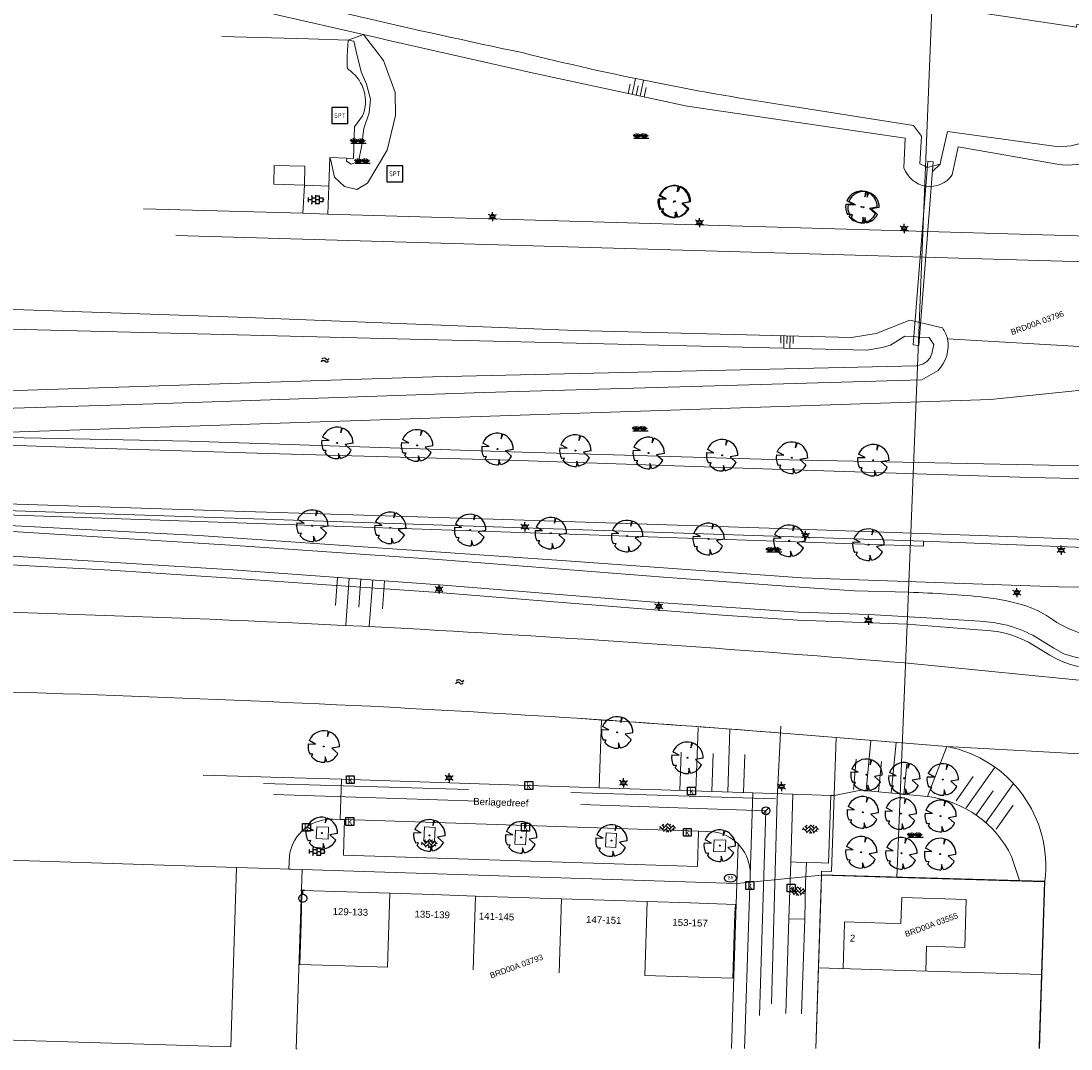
# Model space of a CAD drawing. Header units: metres. Extents: x 95652 to 96661, y 430734 to 431486.
# Tile 2 of 62: x 95736 to 95868, y 430734 to 430864. Entities that reach past the tile are written whole.
import ezdxf

# ---------------------------------------------------------------- set-up
doc = ezdxf.new("R2010")
doc.units = ezdxf.units.M
doc.linetypes.add('HIDDEN', pattern=[9.525, 6.35, -3.175])
doc.layers.get('0').update_dxf_attribs({"linetype": 'CONTINUOUS'})
for name, color, linetype in [('BAR_BEBOUWING', 7, 'CONTINUOUS'), ('BAR_HUISNUMMERS EN STRAATNAMEN', 7, 'CONTINUOUS'), ('BAR_TALUDLIJNEN', 7, 'CONTINUOUS'), ('BAR_TOPO', 7, 'CONTINUOUS'), ('BAR_WATER', 7, 'CONTINUOUS'), ('BAR_WEGEN', 7, 'CONTINUOUS'), ('BOR_LICHTMASTEN', 7, 'CONTINUOUS'), ('BRK_Kadastrale percelen en nummers', 7, 'CONTINUOUS'), ('BRK_Kadatrale percelen', 7, 'CONTINUOUS')]:
    doc.layers.add(name, color=color, linetype=linetype)
for name, color, linetype, true_color in [('BAR_PUNTSYMBOLEN', 7, 'CONTINUOUS', 0x707070), ('BAR_SYMBOLEN', 7, 'CONTINUOUS', 0x707070), ('BOR_BOMEN', 7, 'CONTINUOUS', 0x707070), ('BOR_RIOOLLEIDINGEN', 7, 'CONTINUOUS', 0x707070), ('BOR_RIOOLPUTTEN', 7, 'CONTINUOUS', 0x707070), ('BOR_SPEELTOESTEL', 7, 'CONTINUOUS', 0x707070)]:
    doc.layers.add(name, color=color, linetype=linetype, true_color=true_color)
doc.styles.add('NLCS-ISO', font='NLCS-ISO.ttf')

# ---------------------------------------------------------------- blocks, each defined once
blk = doc.blocks.new('boom_templ_1')
at = {"color": 8, "ltscale": 20, "true_color": 0x707070, "flags": 128}
for points in [[(0.63, 2.39), (0.56, 1.58), (0.85, 2.33)], [(-2.44, 0.44), (-1.29, 0.39), (-2.3, 0.92)], [(-1.92, -1.57), (-1.72, -1.19), (-2.16, -1.22)], [(0.49, -2.43), (0.21, -1.64), (0.18, -2.47)], [(2.48, -0.06), (1.26, -0.27), (2.21, -1.12)]]:
    blk.add_lwpolyline(points, dxfattribs=at)
blk.add_lwpolyline([(2.48, -0.06, 0.321944), (0.85, 2.33, 0.321944)], format="xyb", dxfattribs=at)
at = {"color": 8, "true_color": 0x707070}
blk.add_circle((0, 0), 0.0738, dxfattribs=at)
at = {"color": 8, "ltscale": 20, "true_color": 0x707070}
for start, end in [(75.1844, 158.299), (169.749, 209.4302), (219.2667, 274.1068), (281.3601, 333.2046)]:
    blk.add_arc((0, 0), 2.48, start, end, dxfattribs=at)
blk = doc.blocks.new('inspectieput_templ_1')
at = {"color": 8, "true_color": 0x707070}
blk.add_line((-1.06, -1.06), (1.06, 1.06), dxfattribs=at)
at = {"color": 8, "lineweight": -3, "true_color": 0x707070}
blk.add_circle((0, 0), 1.5, dxfattribs=at)
blk = doc.blocks.new('speeltoestel_templ_1')
at = {"true_color": 0x707070}
h = blk.add_hatch(color=8, dxfattribs=at)
h.dxf.hatch_style = 1
h.paths.add_polyline_path([(-0.062, 0.081), (-0.017, 0.081), (0.031, 0.084), (0.027, 0.087), (0.019, 0.093), (0.011, 0.098), (0.002, 0.101), (-0.007, 0.103), (-0.017, 0.103), (-0.073, 0.103), (-0.074, 0.103), (-0.082, 0.1), (-0.084, 0.092), (-0.084, -0.11), (-0.084, -0.111), (-0.081, -0.119), (-0.073, -0.122), (-0.072, -0.122), (-0.064, -0.119), (-0.062, -0.11), (-0.062, -0.032), (-0.017, -0.032), (-0.01, -0.032), (0, -0.03), (0.009, -0.028), (0.017, -0.024), (0.025, -0.019), (0.032, -0.013), (-0.062, -0.009)])
h.paths.add_polyline_path([(0.049, 0.051), (0.047, 0.06), (0.043, 0.068), (0.038, 0.076), (0.031, 0.084), (-0.017, 0.081), (-0.01, 0.08), (0, 0.078), (0.008, 0.074), (0.015, 0.068), (0.02, 0.062), (0.025, 0.054), (0.027, 0.045), (0.028, 0.036), (0.028, 0.029), (0.026, 0.02), (0.021, 0.011), (0.015, 0.004), (0.01, -0.001), (0.002, -0.005), (-0.007, -0.008), (-0.017, -0.009), (-0.062, -0.009), (0.032, -0.013), (0.036, -0.009), (0.041, -0.001), (0.045, 0.007), (0.048, 0.016), (0.05, 0.025), (0.051, 0.036), (0.051, 0.041)])
h.paths.add_polyline_path([(0.174, 0.081), (0.219, 0.081), (0.22, 0.081), (0.228, 0.084), (0.231, 0.092), (0.231, 0.093), (0.228, 0.101), (0.219, 0.103), (0.106, 0.103), (0.098, 0.1), (0.096, 0.092), (0.096, 0.091), (0.099, 0.083), (0.107, 0.081), (0.152, 0.081), (0.152, -0.11), (0.152, -0.111), (0.155, -0.119), (0.163, -0.122), (0.164, -0.122), (0.172, -0.119), (0.174, -0.11)])
h.paths.add_polyline_path([(-0.134, -0.041), (-0.138, -0.033), (-0.144, -0.027), (-0.151, -0.021), (-0.16, -0.015), (-0.223, 0.017), (-0.223, 0.017), (-0.231, 0.022), (-0.237, 0.029), (-0.24, 0.037), (-0.242, 0.047), (-0.241, 0.054), (-0.238, 0.063), (-0.232, 0.071), (-0.226, 0.076), (-0.217, 0.079), (-0.208, 0.081), (-0.14, 0.081), (-0.141, 0.084), (-0.147, 0.091), (-0.15, 0.093), (-0.158, 0.096), (-0.166, 0.098), (-0.175, 0.101), (-0.185, 0.102), (-0.196, 0.103), (-0.208, 0.103), (-0.214, 0.103), (-0.223, 0.101), (-0.232, 0.098), (-0.24, 0.093), (-0.247, 0.087), (-0.252, 0.082), (-0.257, 0.074), (-0.261, 0.066), (-0.263, 0.057), (-0.264, 0.047), (-0.264, 0.04), (-0.262, 0.031), (-0.259, 0.023), (-0.255, 0.015), (-0.249, 0.008), (-0.242, 0.002), (-0.234, -0.003), (-0.17, -0.035), (-0.17, -0.036), (-0.162, -0.041), (-0.156, -0.048), (-0.153, -0.056), (-0.152, -0.066), (-0.152, -0.073), (-0.156, -0.082), (-0.161, -0.089), (-0.167, -0.094), (-0.176, -0.098), (-0.185, -0.099), (-0.141, -0.101), (-0.136, -0.093), (-0.132, -0.084), (-0.13, -0.075), (-0.129, -0.066), (-0.129, -0.059), (-0.131, -0.049)])
h.paths.add_polyline_path([(-0.146, -0.105), (-0.141, -0.101), (-0.185, -0.099), (-0.187, -0.099), (-0.197, -0.099), (-0.206, -0.097), (-0.215, -0.095), (-0.222, -0.092), (-0.232, -0.087), (-0.24, -0.083), (-0.246, -0.079), (-0.253, -0.077), (-0.261, -0.08), (-0.264, -0.088), (-0.264, -0.089), (-0.259, -0.097), (-0.257, -0.099), (-0.249, -0.104), (-0.241, -0.109), (-0.232, -0.113), (-0.224, -0.116), (-0.214, -0.118), (-0.205, -0.12), (-0.195, -0.121), (-0.185, -0.122), (-0.179, -0.122), (-0.17, -0.12), (-0.161, -0.116), (-0.153, -0.112)])
h.paths.add_polyline_path([(-0.14, 0.081), (-0.208, 0.081), (-0.204, 0.081), (-0.194, 0.08), (-0.185, 0.079), (-0.175, 0.077), (-0.166, 0.074), (-0.156, 0.071), (-0.152, 0.069), (-0.144, 0.073)], flags=17)
at = {"color": 8, "true_color": 0x707070}
for p, q in [((0.359, 0.366), (-0.391, 0.366)), ((-0.391, 0.366), (-0.391, -0.384)), ((0.359, -0.384), (0.359, 0.366)), ((-0.391, -0.384), (0.359, -0.384))]:
    blk.add_line(p, q, dxfattribs=at)
blk = doc.blocks.new('lichtmast_templ_1')
at = {"color": 8, "ltscale": 0.1, "true_color": 0x707070}
for p, q in [((-1.1, 0.63), (-2.19, 1.27)), ((0, 1.27), (0, 2.53)), ((1.1, 0.63), (2.19, 1.27)), ((-1.1, -0.63), (-2.19, -1.27)), ((0, -1.27), (0, -2.53)), ((1.1, -0.63), (2.19, -1.27))]:
    blk.add_line(p, q, dxfattribs=at)
at = {"color": 8, "true_color": 0x707070, "flags": 128}
for points in [[(-1.16, 0.5), (1.16, 0.5)], [(-1.16, -0.5), (1.16, -0.5)]]:
    blk.add_lwpolyline(points, dxfattribs=at)
at = {"color": 8, "ltscale": 0.1, "true_color": 0x707070}
blk.add_circle((0, 0), 1.27, dxfattribs=at)
blk = doc.blocks.new('lichtmast_templ_2')
at = {"color": 8, "ltscale": 0.1, "true_color": 0x707070}
for p, q in [((-1.1, 0.63), (-2.19, 1.27)), ((0, 1.27), (0, 2.53)), ((1.1, 0.63), (2.19, 1.27)), ((-1.1, -0.63), (-2.19, -1.27)), ((0, -1.27), (0, -2.53)), ((1.1, -0.63), (2.19, -1.27))]:
    blk.add_line(p, q, dxfattribs=at)
at = {"color": 8, "true_color": 0x707070, "flags": 128}
for points in [[(-1.16, 0.5), (1.16, 0.5)], [(-1.16, -0.5), (1.16, -0.5)]]:
    blk.add_lwpolyline(points, dxfattribs=at)
at = {"color": 8, "ltscale": 0.1, "true_color": 0x707070}
blk.add_circle((0, 0), 1.27, dxfattribs=at)
blk = doc.blocks.new('betonstraatstenen_templ_1')
at = {"color": 8, "true_color": 0x707070}
for p, q in [((-3.44, -0.47), (-2.97, 0)), ((-3.31, 0.34), (-1.48, -1.48)), ((-2.52, 1.03), (-1.48, 0)), ((-2.23, -0.74), (0, 1.48)), ((-2.23, 0.74), (-1.57, 1.4)), ((-1.77, -1.77), (0, 0)), ((-0.74, 0.74), (1.48, -1.48)), ((-0.1, 1.58), (1.48, 0)), ((0.74, 0.74), (1.4, 1.4)), ((0.74, -0.74), (2.46, 0.98)), ((1.06, -1.91), (2.97, 0)), ((2.23, 0.74), (3.31, -0.34)), ((-0.74, -0.74), (0.5, -1.99)), ((-0.52, -2), (0, -1.48)), ((2.23, -0.74), (2.72, -1.24))]:
    blk.add_line(p, q, dxfattribs=at)
blk = doc.blocks.new('water_templ_1')
at = {"color": 8, "true_color": 0x707070, "flags": 128}
for points in [[(-1.85, 0.38), (-1.77, 0.52, -0.538831), (0.24, 0.55, 0.605168), (1.92, 0.75, -4.035705)], [(-1.85, 0.38), (-1.77, 0.52, -0.538831), (0.24, 0.55, 0.605168), (1.92, 0.75, -4.035705)], [(-2.22, -0.89), (-2.13, -0.75, -0.538831), (-0.13, -0.72, 0.605168), (1.55, -0.52, -4.035705)]]:
    blk.add_lwpolyline(points, format="xyb", dxfattribs=at)
blk = doc.blocks.new('gras_templ_1')
at = {"color": 8, "true_color": 0x707070, "flags": 128}
for points in [[(-0.376, -0.169), (-0.752, 0.081)], [(-0.376, -0.169), (-0.657, 0.202)], [(-0.376, -0.169), (-0.488, 0.24)], [(-0.376, -0.169), (-0.291, 0.251)], [(-0.376, -0.169), (-0.131, 0.191)], [(-0.376, -0.169), (-0.007, 0.103)], [(0.247, -0.165), (-0.129, 0.086)], [(0.247, -0.165), (-0.034, 0.206)], [(0.247, -0.165), (0.135, 0.245)], [(0.247, -0.165), (0.332, 0.255)], [(0.247, -0.165), (0.492, 0.196)], [(0.247, -0.165), (0.616, 0.107)], [(-0.688, -0.172), (0.688, -0.161)]]:
    blk.add_lwpolyline(points, dxfattribs=at)
blk = doc.blocks.new('verdeelkast_templ_1')
at = {"color": 8, "true_color": 0x707070}
blk.add_lwpolyline([(-0.15, -0.2625), (-0.2625, -0.15), (-0.3, -0.0375), (-0.3, 0.0375), (-0.2625, 0.15), (-0.15, 0.2625), (-0.0375, 0.3), (0.0375, 0.3), (0.15, 0.2625), (0.2625, 0.15), (0.3, 0.0375), (0.3, -0.0375), (0.2625, -0.15), (0.15, -0.2625), (0.0375, -0.3), (-0.0375, -0.3)], close=True, dxfattribs=at)
for points in [[(-0.15, 0.6), (0.15, 0.6)], [(0, 0.3), (0, 0.6)]]:
    blk.add_lwpolyline(points, dxfattribs=at)
blk = doc.blocks.new('tegels_templ_1')
at = {"color": 8, "true_color": 0x707070}
for p, q in [((-3.08, 0.75), (-3, 0.75)), ((-3, -0.83), (-3, 0.83)), ((-3, 0), (-1.5, 0)), ((-1.84, 1.5), (-1.5, 1.5)), ((-1.5, -1.6), (-1.5, 1.6)), ((-1.5, 0.75), (0, 0.75)), ((0, -1.78), (0, 1.78)), ((0, 1.5), (1.5, 1.5)), ((0, 0), (1.5, 0)), ((1.5, -1.6), (1.5, 1.6)), ((1.5, 0.75), (3, 0.75)), ((3, -0.83), (3, 0.83)), ((3, 0), (3.39, 0)), ((-3.08, -0.75), (-3, -0.75)), ((-1.84, -1.5), (-1.5, -1.5)), ((-1.5, -0.75), (0, -0.75)), ((0, -1.5), (1.5, -1.5)), ((1.5, -0.75), (3, -0.75))]:
    blk.add_line(p, q, dxfattribs=at)
blk = doc.blocks.new('boom_templ_2')
at = {"color": 8, "ltscale": 20, "true_color": 0x707070, "flags": 128}
for points in [[(0.63, 2.39), (0.56, 1.58), (0.85, 2.33)], [(-2.44, 0.44), (-1.29, 0.39), (-2.3, 0.92)], [(-1.92, -1.57), (-1.72, -1.19), (-2.16, -1.22)], [(0.49, -2.43), (0.21, -1.64), (0.18, -2.47)], [(2.48, -0.06), (1.26, -0.27), (2.21, -1.12)]]:
    blk.add_lwpolyline(points, dxfattribs=at)
blk.add_lwpolyline([(2.48, -0.06, 0.321944), (0.85, 2.33, 0.321944)], format="xyb", dxfattribs=at)
at = {"color": 8, "true_color": 0x707070}
blk.add_circle((0, 0), 0.0738, dxfattribs=at)
at = {"color": 8, "ltscale": 20, "true_color": 0x707070}
for start, end in [(75.1844, 158.299), (169.749, 209.4302), (219.2667, 274.1068), (281.3601, 333.2046)]:
    blk.add_arc((0, 0), 2.48, start, end, dxfattribs=at)
blk = doc.blocks.new('lichtmast_templ_3')
at = {"color": 8, "ltscale": 0.1, "true_color": 0x707070}
for p, q in [((-1.1, 0.63), (-2.19, 1.27)), ((0, 1.27), (0, 2.53)), ((1.1, 0.63), (2.19, 1.27)), ((-1.1, -0.63), (-2.19, -1.27)), ((0, -1.27), (0, -2.53)), ((1.1, -0.63), (2.19, -1.27))]:
    blk.add_line(p, q, dxfattribs=at)
at = {"color": 8, "true_color": 0x707070, "flags": 128}
for points in [[(-1.16, 0.5), (1.16, 0.5)], [(-1.16, -0.5), (1.16, -0.5)]]:
    blk.add_lwpolyline(points, dxfattribs=at)
at = {"color": 8, "ltscale": 0.1, "true_color": 0x707070}
blk.add_circle((0, 0), 1.27, dxfattribs=at)
blk = doc.blocks.new('kolk-symbool_templ_1')
at = {"true_color": 0x707070}
h = blk.add_hatch(color=8, dxfattribs=at)
h.dxf.hatch_style = 1
h.paths.add_polyline_path([(0.023, -0.036), (0.189, 0.125), (0.094, 0.125), (-0.08, -0.052), (-0.028, -0.087), (0.115, -0.309), (0.206, -0.309)])
h.paths.add_polyline_path([(-0.028, -0.087), (-0.08, -0.052), (-0.08, 0.29), (-0.154, 0.29), (-0.154, -0.309), (-0.08, -0.309), (-0.08, -0.137)])
at = {"color": 8, "true_color": 0x707070}
blk.add_lwpolyline([(-0.376, 0.366), (0.374, 0.366), (0.374, -0.384), (-0.376, -0.384)], close=True, dxfattribs=at)
blk = doc.blocks.new('brandkraanput_templ_1')
at = {"true_color": 0x707070}
h = blk.add_hatch(color=8, dxfattribs=at)
h.dxf.hatch_style = 1
h.paths.add_polyline_path([(-0.121, 0.087), (-0.081, 0.087), (-0.046, 0.092), (-0.053, 0.098), (-0.061, 0.103), (-0.071, 0.106), (-0.081, 0.107), (-0.131, 0.107), (-0.138, 0.105), (-0.141, 0.097), (-0.141, -0.083), (-0.139, -0.09), (-0.131, -0.093), (-0.081, -0.093), (-0.074, -0.093), (-0.064, -0.091), (-0.055, -0.087), (-0.047, -0.082), (-0.039, -0.076), (-0.121, -0.073), (-0.121, 0.007), (-0.081, 0.007), (-0.041, 0.012), (-0.05, 0.018), (-0.046, 0.021), (-0.121, 0.027)])
h.paths.add_polyline_path([(-0.031, 0.057), (-0.032, 0.066), (-0.035, 0.076), (-0.039, 0.085), (-0.046, 0.092), (-0.081, 0.087), (-0.078, 0.087), (-0.068, 0.084), (-0.06, 0.078), (-0.058, 0.075), (-0.053, 0.067), (-0.051, 0.057), (-0.051, 0.053), (-0.054, 0.044), (-0.06, 0.036), (-0.063, 0.033), (-0.071, 0.028), (-0.081, 0.027), (-0.121, 0.027), (-0.046, 0.021), (-0.039, 0.029), (-0.035, 0.037), (-0.032, 0.047)])
h.paths.add_polyline_path([(-0.021, -0.03), (-0.022, -0.02), (-0.025, -0.011), (-0.029, -0.002), (-0.034, 0.005), (-0.041, 0.012), (-0.081, 0.007), (-0.08, 0.007), (-0.07, 0.005), (-0.061, 0.001), (-0.053, -0.005), (-0.052, -0.006), (-0.046, -0.014), (-0.042, -0.023), (-0.041, -0.033), (-0.041, -0.035), (-0.043, -0.045), (-0.047, -0.054), (-0.053, -0.061), (-0.054, -0.063), (-0.062, -0.069), (-0.071, -0.072), (-0.081, -0.073), (-0.121, -0.073), (-0.039, -0.076), (-0.034, -0.07), (-0.028, -0.062), (-0.024, -0.053), (-0.022, -0.043), (-0.021, -0.033)])
h.paths.add_polyline_path([(0.039, -0.013), (0.079, -0.013), (0.082, -0.013), (0.103, -0.009), (0.106, -0.007), (0.115, -0.003), (0.122, 0.003), (0.039, 0.007), (0.039, 0.087), (0.079, 0.087), (0.121, 0.089), (0.116, 0.094), (0.107, 0.1), (0.099, 0.104), (0.089, 0.106), (0.079, 0.107), (0.029, 0.107), (0.022, 0.105), (0.019, 0.097), (0.019, -0.083), (0.021, -0.09), (0.029, -0.093), (0.036, -0.091), (0.039, -0.083)])
h.paths.add_polyline_path([(0.103, -0.009), (0.082, -0.013), (0.12, -0.088), (0.12, -0.089), (0.129, -0.093), (0.136, -0.09), (0.139, -0.083), (0.137, -0.079)])
h.paths.add_polyline_path([(0.138, 0.036), (0.139, 0.047), (0.138, 0.054), (0.136, 0.064), (0.133, 0.073), (0.128, 0.082), (0.121, 0.089), (0.079, 0.087), (0.08, 0.087), (0.09, 0.085), (0.099, 0.081), (0.107, 0.075), (0.108, 0.074), (0.114, 0.066), (0.118, 0.057), (0.119, 0.047), (0.119, 0.045), (0.117, 0.035), (0.113, 0.026), (0.107, 0.018), (0.106, 0.017), (0.098, 0.012), (0.089, 0.008), (0.079, 0.007), (0.039, 0.007), (0.122, 0.003), (0.128, 0.01), (0.133, 0.018), (0.136, 0.026)])
at = {"color": 8, "true_color": 0x707070}
blk.add_ellipse((-0.013, -0.017), major_axis=(-0.364, 0), ratio=0.685994, dxfattribs=at)
blk = doc.blocks.new('verdeelkast_templ_2')
at = {"color": 8, "true_color": 0x707070}
blk.add_lwpolyline([(-0.15, -0.2625), (-0.2625, -0.15), (-0.3, -0.0375), (-0.3, 0.0375), (-0.2625, 0.15), (-0.15, 0.2625), (-0.0375, 0.3), (0.0375, 0.3), (0.15, 0.2625), (0.2625, 0.15), (0.3, 0.0375), (0.3, -0.0375), (0.2625, -0.15), (0.15, -0.2625), (0.0375, -0.3), (-0.0375, -0.3)], close=True, dxfattribs=at)
for points in [[(-0.15, 0.6), (0.15, 0.6)], [(0, 0.3), (0, 0.6)]]:
    blk.add_lwpolyline(points, dxfattribs=at)

msp = doc.modelspace()

# ---------------------------------------------------------------- linework, layer by layer
at = {"layer": 'BAR_BEBOUWING', "color": 8, "linetype": 'Continuous', "lineweight": 0, "ltscale": 0.01, "true_color": 0x707070, "flags": 128}
for points in [[(95782.06, 430753.74), (95776.66, 430753.92), (95770.99, 430754.1), (95770.94, 430754.1), (95770.93, 430753.79), (95770.98, 430753.79), (95770.86, 430750), (95770.7, 430744.79), (95776.37, 430744.61), (95781.76, 430744.44)], [(95782.06, 430753.74), (95781.76, 430744.44)], [(95792.85, 430753.4), (95787.46, 430753.57), (95782.06, 430753.74)], [(95792.56, 430744.09), (95792.85, 430753.4)], [(95803.67, 430753.05), (95798.27, 430753.22), (95792.85, 430753.4)], [(95803.67, 430753.05), (95803.38, 430743.74)], [(95814.46, 430752.7), (95809.07, 430752.88), (95803.67, 430753.05)], [(95814.17, 430743.4), (95819.57, 430743.22), (95825.23, 430743.04), (95825.45, 430750), (95825.52, 430752.04), (95825.57, 430752.04), (95825.58, 430752.34), (95825.53, 430752.35), (95819.86, 430752.53), (95814.46, 430752.7)], [(95814.17, 430743.4), (95814.46, 430752.7)], [(95849.56, 430743.96), (95849.66, 430747.09), (95854.46, 430746.93), (95854.56, 430750), (95854.65, 430752.98), (95846.52, 430753.23), (95846.42, 430750), (95846.42, 430749.94), (95844.43, 430750), (95839.33, 430750.16), (95839.32, 430750), (95839.14, 430744.28)]]:
    msp.add_lwpolyline(points, dxfattribs=at)
at = {"layer": 'BAR_TALUDLIJNEN', "color": 8, "linetype": 'Continuous', "lineweight": 0, "true_color": 0x707070, "flags": 128}
for points in [[(95812.05, 430854.41), (95812.31, 430855.62)], [(95812.55, 430854.3), (95812.99, 430856.31)], [(95813.56, 430854.09), (95813.99, 430856.1)], [(95814.06, 430853.98), (95814.32, 430855.18)], [(95831.31, 430823.92), (95831.28, 430822.99)], [(95831.69, 430823.91), (95831.65, 430822.36)], [(95832.47, 430823.89), (95832.43, 430822.34)], [(95832.86, 430823.88), (95832.83, 430822.95)], [(95775.44, 430793.52), (95775.18, 430789.97)], [(95776.92, 430793.42), (95776.49, 430787.49)], [(95779.89, 430793.2), (95779.46, 430787.31)], [(95781.37, 430793.09), (95781.11, 430789.54)], [(95820.59, 430766.62), (95820.86, 430774.63)], [(95824.6, 430766.48), (95824.86, 430774.41)], [(95842.02, 430766.67), (95842.63, 430772.99)], [(95845.19, 430766.36), (95845.81, 430772.71)], [(95818.59, 430766.68), (95818.75, 430771.49)], [(95826.6, 430766.42), (95826.76, 430771.23)], [(95840.43, 430766.82), (95840.8, 430770.63)], [(95846.78, 430766.2), (95847.15, 430770.02)], [(95854.62, 430764.5), (95858.22, 430769.54)], [(95853.36, 430765.4), (95855.52, 430768.43)], [(95857.15, 430762.7), (95860.6, 430767.55)], [(95858.41, 430761.8), (95860.57, 430764.83)]]:
    msp.add_lwpolyline(points, dxfattribs=at)
at = {"layer": 'BAR_TALUDLIJNEN', "color": 8, "linetype": 'Continuous', "lineweight": 0, "ltscale": 0.01, "true_color": 0x707070, "flags": 128}
for points in [[(95813.06, 430854.19), (95813.32, 430855.4)], [(95832.08, 430823.9), (95832.06, 430822.97)], [(95778.41, 430793.31), (95778.15, 430789.75)], [(95822.59, 430766.55), (95822.75, 430771.36)], [(95843.6, 430766.51), (95843.97, 430770.32)], [(95855.89, 430763.6), (95858.04, 430766.63)]]:
    msp.add_lwpolyline(points, dxfattribs=at)
at = {"layer": 'BAR_TOPO', "color": 8, "linetype": 'Continuous', "lineweight": 0, "ltscale": 0.01, "true_color": 0x707070, "flags": 128}
for points in [[(95849.74, 430845.1), (95849.4, 430845.33), (95848.8, 430845.59), (95849.03, 430849.04), (95848.02, 430850.41), (95832.54, 430852.84, -0.024647), (95798.71, 430859.57, -0.006481), (95778.32, 430864.09), (95768.43, 430866.5), (95744.65, 430872.67), (95737.86, 430874.48)], [(95874.02, 430850.07, 0.082113), (95870.28, 430848.6, -0.108428), (95866.31, 430847.72), (95852.3, 430849.63), (95851.46, 430846), (95851.35, 430845.51)], [(95879.37, 430807.33), (95830.25, 430808.37), (95797.29, 430809.31), (95756.73, 430810.64), (95721.45, 430811.39), (95756.9, 430812.53), (95857.71, 430815.9), (95869.15, 430817.07, -0.09884), (95877.81, 430815.2, -0.184302), (95881.33, 430809.73)], [(95849.27, 430798.06), (95777.43, 430800.48), (95713.61, 430802.6), (95709.63, 430802.53), (95697.75, 430802.3, 0.042283), (95652.13, 430797.03, 0.042283)], [(95880.33, 430793.51), (95880.33, 430793.51, -0.386705), (95878.01, 430792.27), (95866.31, 430792.32), (95833.92, 430793.44), (95804.3, 430795.58), (95757.97, 430798.8), (95721.32, 430800.7), (95723.79, 430801.73)], [(95710.81, 430779.67), (95710.97, 430784.18), (95711.02, 430784.95), (95711.25, 430789.64, -0.009446), (95788.22, 430786.84, -0.006241), (95846.86, 430782.74), (95872.26, 430780.25)], [(95779.61, 430777.28, 0.007006), (95710.81, 430779.67)], [(95805.58, 430775.77, 0.003602), (95779.61, 430777.28)], [(95831.52, 430773.9, 0.003602), (95805.58, 430775.77)], [(95864.55, 430755.25, 0.395499), (95852.19, 430772.22)]]:
    msp.add_lwpolyline(points, format="xyb", dxfattribs=at)
for points in [[(95778.74, 430861.85), (95781.26, 430858.58), (95782.71, 430854.57), (95782.77, 430851.64), (95781.71, 430847.3), (95779.23, 430843.13), (95777.9, 430842.36), (95776.32, 430842.7), (95775.09, 430843.91), (95774.63, 430845.99), (95774.5, 430846.37)], [(95776.63, 430846.29), (95776.59, 430845.92), (95777.19, 430845.54), (95778.09, 430845.86), (95778.46, 430847.72), (95778.77, 430850.01), (95779.44, 430851.99), (95779.6, 430853.72), (95779.1, 430855.62), (95778.45, 430857.14), (95777.87, 430859.37), (95777.5, 430861), (95776.79, 430861.13)], [(95778.74, 430861.85), (95776.79, 430861.13)], [(95851.35, 430845.51), (95850.41, 430844.62)], [(95771.28, 430842.89), (95767.44, 430843)], [(95852.28, 430823.56), (95881.98, 430821.8)], [(95723.79, 430801.73), (95777.41, 430799.89), (95849.26, 430797.46), (95849.27, 430798.06)], [(95849.27, 430798.06), (95879.02, 430796.88)], [(95831.52, 430773.9), (95852.19, 430772.22)], [(95836.4, 430756.06), (95861.35, 430755.34)], [(95863.88, 430734.21), (95864.38, 430750)]]:
    msp.add_lwpolyline(points, dxfattribs=at)
msp.add_lwpolyline([(95849.8, 430845.9), (95847.97, 430822.78), (95848.67, 430822.72), (95850.5, 430845.83)], close=True, dxfattribs=at)
at = {"layer": 'BAR_WATER', "color": 8, "linetype": 'Continuous', "lineweight": 0, "ltscale": 0.01, "true_color": 0x707070, "flags": 128}
for points in [[(95652.13, 430909.14), (95696.52, 430896.94), (95725.4, 430889.61), (95747.66, 430884.29), (95771.61, 430879.14), (95782.26, 430876.95), (95795.48, 430874.26), (95814.26, 430871.04), (95835.16, 430867.81), (95868.55, 430862.79), (95868.57, 430863.11), (95869.77, 430862.97)], [(95737.74, 430871.91), (95739.6, 430871.62), (95743.62, 430870.57), (95768.04, 430864.3), (95778.74, 430861.85)], [(95851.35, 430845.51), (95849.74, 430845.1)], [(95722.49, 430825.06), (95784.59, 430823.51), (95842.12, 430822.11), (95844.08, 430822.46), (95845.12, 430822.76), (95846.91, 430823.88), (95848.05, 430823.82), (95848.75, 430823.77), (95849.97, 430823.7), (95850.55, 430822.83), (95850.31, 430821.68), (95850.11, 430821.14), (95849.7, 430820.67), (95849.18, 430820.37), (95848.4, 430820.16), (95787.43, 430818.77), (95731.29, 430816.92)], [(95808.71, 430775.57), (95805.58, 430775.77)], [(95808.43, 430767.02), (95808.71, 430775.57)], [(95838.28, 430773.35), (95831.52, 430773.9)], [(95838.28, 430773.35), (95838.02, 430766.05)], [(95852.19, 430772.22), (95838.28, 430773.35)], [(95849.78, 430765.91), (95852.19, 430772.22)], [(95871.97, 430771.12), (95852.19, 430772.22)], [(95838.02, 430766.05), (95841.38, 430766.73), (95849.78, 430765.91)], [(95861.35, 430755.34), (95864.55, 430755.25)], [(95864.55, 430755.25), (95864.38, 430750)]]:
    msp.add_lwpolyline(points, dxfattribs=at)
for points in [[(95778.74, 430861.85), (95780.4, 430861.47), (95781.74, 430861.15), (95799.96, 430857.01), (95819.48, 430852.81), (95846.95, 430848.81), (95846.8, 430845.07, 0.614075), (95852.89, 430844.18), (95853.62, 430847.71), (95866.11, 430845.54, 0.148922), (95871.02, 430846.17, -0.185931), (95875.12, 430847.84), (95881.97, 430847.75)], [(95852.28, 430823.56, 0.096909), (95851.64, 430824.92), (95847.56, 430825.88), (95843.31, 430824.23), (95840.21, 430823.69), (95805.49, 430824.61), (95764.06, 430826.21), (95729.77, 430827.4), (95698.15, 430828.63)], [(95652.13, 430808.65), (95668.42, 430811.56), (95685.4, 430813.27), (95699.72, 430813.95), (95709.21, 430814.17), (95721.07, 430814.41), (95752.28, 430815.34), (95793.87, 430816.79), (95849.06, 430818.39), (95851.09, 430819.56, 0.247429), (95852.28, 430823.56)], [(95805.58, 430775.77, 0.003668), (95779.61, 430777.28)], [(95831.52, 430773.9, 0.003155), (95808.71, 430775.57)], [(95849.78, 430765.91, -0.25615), (95860.35, 430758.38), (95861.35, 430755.34)]]:
    msp.add_lwpolyline(points, format="xyb", dxfattribs=at)
at = {"layer": 'BAR_WEGEN', "color": 8, "linetype": 'Continuous', "lineweight": 0, "ltscale": 0.01, "true_color": 0x707070, "flags": 128}
for points in [[(95760.88, 430861.62), (95771.78, 430861.29), (95776.79, 430861.13)], [(95774.5, 430846.37), (95774.34, 430842.74)], [(95776.63, 430846.29), (95774.5, 430846.37)], [(95771.28, 430842.89), (95771.35, 430845.27), (95767.48, 430845.38), (95767.44, 430843)], [(95771.1, 430839.34), (95771.28, 430842.89)], [(95771.28, 430842.89), (95774.34, 430842.74)], [(95774.34, 430842.74), (95774.24, 430839.25)], [(95751.03, 430839.92), (95771.1, 430839.34)], [(95774.24, 430839.25), (95771.1, 430839.34)], [(95758.55, 430768.62), (95765.82, 430768.41), (95767.04, 430768.36), (95775.96, 430768.09)], [(95775.96, 430768.09), (95775.79, 430763.05)], [(95775.96, 430768.09), (95777.07, 430768.06), (95799.55, 430767.31), (95808.43, 430767.02)], [(95808.43, 430767.02), (95820.04, 430766.63), (95827.75, 430766.38)], [(95827.75, 430766.38), (95827.44, 430755.98)], [(95827.75, 430766.38), (95832.8, 430766.21)], [(95832.8, 430766.21), (95832.54, 430757.69)], [(95832.8, 430766.21), (95837.58, 430766.05)], [(95834.52, 430757.59), (95834.52, 430757.66), (95837.29, 430757.55), (95837.58, 430766.05)], [(95838.02, 430766.05), (95837.69, 430756.47), (95836.43, 430756.53), (95836.4, 430756.06)], [(95837.58, 430766.05), (95838.02, 430766.05)], [(95775.79, 430763.05), (95776.33, 430763.03)], [(95776.33, 430763.03), (95776.21, 430758.53), (95820.81, 430757.1), (95820.94, 430761.56)], [(95820.94, 430761.56), (95776.33, 430763.03)], [(95825.74, 430754.96), (95825.9, 430759.95)], [(95832.54, 430757.69), (95832.3, 430750.52)], [(95832.54, 430757.69), (95834.52, 430757.59)], [(95834.3, 430750.48), (95834.41, 430755.11), (95834.52, 430757.59)], [(95769.34, 430756.8), (95770.99, 430756.75)], [(95770.99, 430756.75), (95770.25, 430734.15), (95770.36, 430734.14)], [(95825.74, 430754.96), (95770.99, 430756.75)], [(95825.06, 430734.21), (95825.74, 430754.96)], [(95827.44, 430755.98), (95826.93, 430740.52), (95826.74, 430735.24), (95826.71, 430734.21)], [(95836.4, 430756.06), (95836.21, 430750), (95835.72, 430734.21)], [(95832.3, 430750.52), (95831.92, 430738.6)], [(95834.3, 430750.48), (95832.3, 430750.52)], [(95833.89, 430738.57), (95834.3, 430750.48)]]:
    msp.add_lwpolyline(points, dxfattribs=at)
for points in [[(95776.79, 430861.13), (95776.65, 430859.12), (95776.69, 430857.79, 0.34176), (95776.9, 430857.42), (95777.07, 430857.26, -0.341143), (95778.62, 430851.61), (95777.59, 430850.24), (95777.47, 430846.26), (95776.63, 430846.29)], [(95774.24, 430839.25), (95878.76, 430836.23, 0.326417), (95881.95, 430838.73), (95882.24, 430839.8)], [(95882.27, 430830.28), (95882.15, 430830.99, 0.29235), (95879.82, 430832.94), (95755.07, 430836.56)], [(95652.13, 430805.41, -0.028045), (95685.5, 430809.9, -0.027863), (95725.37, 430810.45), (95743.6, 430809.82), (95766.63, 430809.1), (95797.03, 430808.25), (95830.26, 430807.13), (95862.67, 430806.07), (95878.01, 430805.75), (95878.33, 430805.99), (95879.29, 430806), (95879.34, 430806.23)], [(95879.05, 430797.65), (95875.9, 430798.03), (95862.29, 430798.58), (95829.82, 430799.69), (95796.4, 430800.81), (95763.77, 430801.82), (95721.96, 430803.16), (95721.92, 430803.4, 0.013638), (95702.63, 430803.47), (95702.39, 430803.45, 0.014269), (95683.12, 430802.49), (95682.91, 430802.47, 0.019686), (95662.75, 430799.93), (95662.52, 430799.9, 0.007339), (95652.13, 430798.05, 0.007339)], [(95652.13, 430794.64, -0.025402), (95678.46, 430798.66, -0.048912), (95727.12, 430799.73), (95741.87, 430798.83), (95762.62, 430797.54), (95788.67, 430795.72), (95816.52, 430793.53), (95833.66, 430792.3), (95840.55, 430791.8), (95847.4, 430791.63, -0.020263), (95857.07, 430790.99, -0.047911), (95862.39, 430789.84, -0.084302), (95865.49, 430788.2, 0.177714), (95875.38, 430785.87)], [(95705.2, 430797.15, -0.02206), (95735.85, 430796.08), (95748.79, 430795.3), (95762.26, 430794.48), (95788.29, 430792.59), (95815.89, 430790.37), (95833.54, 430789.14), (95842.4, 430788.83), (95850.36, 430788.38), (95856.34, 430787.98, -0.113437), (95863.02, 430786.22), (95865.66, 430784.62), (95866.95, 430783.9, 0.064379), (95872.72, 430782.71), (95874.96, 430782.62)], [(95769.34, 430756.8), (95769.41, 430758.5, -0.190208), (95771.4, 430761.95), (95771.54, 430762.06, -0.159163), (95774.91, 430763.09), (95775.79, 430763.05)], [(95820.94, 430761.56), (95822.85, 430761.49, -0.164359), (95825.9, 430759.95)], [(95825.9, 430759.95, -0.178899), (95827.43, 430756.57), (95827.44, 430755.98)]]:
    msp.add_lwpolyline(points, format="xyb", dxfattribs=at)
for points in [[(95774.33, 430762.05), (95772.84, 430762.11), (95772.78, 430760.62), (95774.27, 430760.56)], [(95787.68, 430760.25), (95787.77, 430762.03), (95786.41, 430762.09), (95786.32, 430760.3)], [(95799.14, 430759.86), (95799.24, 430761.64), (95797.89, 430761.7), (95797.79, 430759.92)], [(95810.51, 430759.51), (95810.6, 430761.29), (95809.3, 430761.36), (95809.21, 430759.58)], [(95824.35, 430760.41), (95822.89, 430760.47), (95822.83, 430759.01), (95824.29, 430758.95)]]:
    msp.add_lwpolyline(points, close=True, dxfattribs=at)
at = {"layer": 'BOR_RIOOLLEIDINGEN', "color": 8, "linetype": 'HIDDEN', "lineweight": 0, "ltscale": 4.0636, "true_color": 0x707070, "flags": 128}
for points in [[(95830.85, 430765.63), (95831.3, 430774.79)], [(95766.14, 430767.57), (95830.85, 430765.63)], [(95767.41, 430766.16), (95829.42, 430764.14)], [(95830.85, 430765.63), (95829.97, 430734.21)], [(95829.42, 430764.14), (95828.45, 430734.21)]]:
    msp.add_lwpolyline(points, dxfattribs=at)
at = {"layer": 'BRK_Kadastrale percelen en nummers', "color": 75, "lineweight": 5, "ltscale": 3.900864, "true_color": 0x739642, "flags": 128}
for points in [[(95850.49, 430869.32), (95699.6, 430906.2), (95696.86, 430795.9), (95701.3, 430796.09), (95717.9, 430796.13), (95725.53, 430795.65), (95735.81, 430795.02), (95746.86, 430794.4), (95762.1, 430793.43), (95774.06, 430792.59), (95788.18, 430791.61), (95800.64, 430790.58), (95814.82, 430789.45), (95823.96, 430788.76), (95833.43, 430788.12), (95847.2, 430787.62)], [(95836.41, 430756.04), (95836.31, 430753.03), (95836.04, 430744.37), (95845.45, 430744.08), (95864.12, 430743.51), (95864.5, 430755.17), (95845.92, 430755.75)]]:
    msp.add_lwpolyline(points, close=True, dxfattribs=at)
for points in [[(95847.2, 430787.62), (95852.47, 430787.21), (95857.74, 430786.8), (95858.73, 430786.65), (95859.7, 430786.43), (95860.65, 430786.14), (95861.58, 430785.79), (95862.49, 430785.36), (95865.17, 430783.72), (95865.93, 430783.28), (95866.72, 430782.91), (95867.54, 430782.61), (95868.38, 430782.38), (95869.24, 430782.22), (95871.57, 430781.77), (95873.62, 430781.66), (95875.29, 430781.58), (95875.68, 430781.55), (95876.05, 430781.46), (95876.41, 430781.3), (95876.73, 430781.07), (95879.62, 430863.45)], [(95845.92, 430755.75), (95847.2, 430787.62)], [(95770.99, 430756.75), (95762.71, 430757.01), (95762, 430734.4), (95707.28, 430736.1), (95707.95, 430758.77), (95683.31, 430757.03), (95683.79, 430754.48), (95683.84, 430754.49), (95683.89, 430754.2), (95683.84, 430754.19), (95684.31, 430751.66), (95687.45, 430734.83), (95684.1, 430734.21)], [(95707.95, 430758.77), (95762.71, 430757.01)], [(95825.06, 430734.21), (95825.74, 430754.96), (95770.99, 430756.75), (95770.25, 430734.21)], [(95836.41, 430756.04), (95825.74, 430754.96)], [(95835.71, 430734.21), (95835.75, 430735.38), (95836.04, 430744.37)], [(95864.12, 430743.51), (95863.82, 430734.51), (95863.81, 430734.21)]]:
    msp.add_lwpolyline(points, dxfattribs=at)
at = {"layer": 'BRK_Kadatrale percelen', "color": 75, "linetype": 'Continuous', "lineweight": 5, "ltscale": 0.01, "true_color": 0x739642, "flags": 128}
for points in [[(95850.49, 430869.32), (95699.6, 430906.2), (95696.86, 430795.9), (95701.3, 430796.09), (95717.9, 430796.13), (95725.53, 430795.65), (95735.81, 430795.02), (95746.86, 430794.4), (95762.1, 430793.43), (95774.06, 430792.59), (95788.18, 430791.61), (95800.64, 430790.58), (95814.82, 430789.45), (95823.96, 430788.76), (95833.43, 430788.12), (95847.2, 430787.62)], [(95836.41, 430756.04), (95836.31, 430753.03), (95836.04, 430744.37), (95845.45, 430744.08), (95864.12, 430743.51), (95864.5, 430755.17), (95845.92, 430755.75)]]:
    msp.add_lwpolyline(points, close=True, dxfattribs=at)
for points in [[(95847.2, 430787.62), (95852.47, 430787.21), (95857.74, 430786.8), (95858.73, 430786.65), (95859.7, 430786.43), (95860.65, 430786.14), (95861.58, 430785.79), (95862.49, 430785.36), (95865.17, 430783.72), (95865.93, 430783.28), (95866.72, 430782.91), (95867.54, 430782.61), (95868.38, 430782.38), (95869.24, 430782.22), (95871.57, 430781.77), (95873.62, 430781.66), (95875.29, 430781.58), (95875.68, 430781.55), (95876.05, 430781.46), (95876.41, 430781.3), (95876.73, 430781.07), (95879.62, 430863.45)], [(95845.92, 430755.75), (95847.2, 430787.62)], [(95770.99, 430756.75), (95762.71, 430757.01), (95762, 430734.4), (95707.28, 430736.1), (95707.95, 430758.77), (95683.31, 430757.03), (95683.79, 430754.48), (95683.84, 430754.49), (95683.89, 430754.2), (95683.84, 430754.19), (95684.31, 430751.66), (95687.45, 430734.83), (95684.1, 430734.21)], [(95707.95, 430758.77), (95762.71, 430757.01)], [(95825.06, 430734.21), (95825.74, 430754.96), (95770.99, 430756.75), (95770.25, 430734.21)], [(95836.41, 430756.04), (95825.74, 430754.96)], [(95835.71, 430734.21), (95835.75, 430735.38), (95836.04, 430744.37)], [(95864.12, 430743.51), (95863.82, 430734.51), (95863.81, 430734.21)]]:
    msp.add_lwpolyline(points, dxfattribs=at)

# ---------------------------------------------------------------- block references
at = {"layer": 'BAR_PUNTSYMBOLEN'}
for name, p, xscale, yscale in [('boom_templ_2', (95817.94, 430840.85), 0.8011755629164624, 0.8011755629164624), ('boom_templ_2', (95841.71, 430840.11), 0.8011755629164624, 0.8011755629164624), ('lichtmast_templ_3', (95794.97, 430838.91), 0.2280888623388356, 0.2280888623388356), ('lichtmast_templ_3', (95821.04, 430838.17), 0.2280888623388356, 0.2280888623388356), ('lichtmast_templ_3', (95846.83, 430837.42), 0.2280888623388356, 0.2280888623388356), ('boom_templ_2', (95775.42, 430810.44), 0.8011755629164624, 0.8011755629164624), ('boom_templ_2', (95785.47, 430810.12), 0.8011755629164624, 0.8011755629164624), ('boom_templ_2', (95795.6, 430809.67), 0.8011755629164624, 0.8011755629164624), ('boom_templ_2', (95805.41, 430809.47), 0.8011755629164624, 0.8011755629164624), ('boom_templ_2', (95814.64, 430809.17), 0.8011755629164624, 0.8011755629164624), ('boom_templ_2', (95823.9, 430808.89), 0.8011755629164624, 0.8011755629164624), ('boom_templ_2', (95832.69, 430808.57), 0.8011755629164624, 0.8011755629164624), ('boom_templ_2', (95842.93, 430808.27), 0.8011755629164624, 0.8011755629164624), ('boom_templ_2', (95772.28, 430800.01), 0.8011755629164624, 0.8011755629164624), ('boom_templ_2', (95782.1, 430799.75), 0.8011755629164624, 0.8011755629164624), ('boom_templ_2', (95792.16, 430799.47), 0.8011755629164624, 0.8011755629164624), ('boom_templ_2', (95802.32, 430799.08), 0.8011755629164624, 0.8011755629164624), ('lichtmast_templ_3', (95799.04, 430799.87), 0.2280888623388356, 0.2280888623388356), ('boom_templ_2', (95811.94, 430798.71), 0.8011755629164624, 0.8011755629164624), ('boom_templ_2', (95822.19, 430798.35), 0.8011755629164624, 0.8011755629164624), ('boom_templ_2', (95832.36, 430798.12), 0.8011755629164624, 0.8011755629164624), ('lichtmast_templ_3', (95834.4, 430798.78), 0.2280888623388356, 0.2280888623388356), ('boom_templ_2', (95842.32, 430797.62), 0.8011755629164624, 0.8011755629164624), ('lichtmast_templ_3', (95866.61, 430796.94), 0.2280888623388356, 0.2280888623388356), ('lichtmast_templ_3', (95788.24, 430792.04), 0.2280888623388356, 0.2280888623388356), ('lichtmast_templ_3', (95861.02, 430791.59), 0.2280888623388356, 0.2280888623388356), ('lichtmast_templ_3', (95815.93, 430789.87), 0.2280888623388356, 0.2280888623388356), ('lichtmast_templ_3', (95842.34, 430788.13), 0.2280888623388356, 0.2280888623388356), ('boom_templ_2', (95810.68, 430773.99), 0.8011755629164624, 0.8011755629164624), ('boom_templ_2', (95773.73, 430772.22), 0.8011755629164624, 0.8011755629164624), ('boom_templ_2', (95819.52, 430770.8), 0.8011755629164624, 0.8011755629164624), ('boom_templ_2', (95842.08, 430768.66), 0.8011755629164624, 0.8011755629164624), ('boom_templ_2', (95846.84, 430768.22), 0.8011755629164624, 0.8011755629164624), ('boom_templ_2', (95851.68, 430768.07), 0.8011755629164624, 0.8011755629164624), ('kolk-symbool_templ_1', (95777.07, 430768.06), 1.333333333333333, 1.333333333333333), ('lichtmast_templ_3', (95789.51, 430768.28), 0.2280888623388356, 0.2280888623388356), ('lichtmast_templ_3', (95811.46, 430767.64), 0.2280888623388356, 0.2280888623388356), ('kolk-symbool_templ_1', (95799.55, 430767.31), 1.333333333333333, 1.333333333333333), ('kolk-symbool_templ_1', (95820.04, 430766.63), 1.333333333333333, 1.333333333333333), ('lichtmast_templ_3', (95831.39, 430767.19), 0.2280888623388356, 0.2280888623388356), ('boom_templ_2', (95841.62, 430763.94), 0.8011755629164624, 0.8011755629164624), ('boom_templ_2', (95846.4, 430763.78), 0.8011755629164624, 0.8011755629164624), ('boom_templ_2', (95851.41, 430763.47), 0.8011755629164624, 0.8011755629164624), ('boom_templ_2', (95773.47, 430761.33), 0.8011755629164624, 0.8011755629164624), ('kolk-symbool_templ_1', (95777.02, 430762.8), 1.333333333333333, 1.333333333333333), ('boom_templ_2', (95787.03, 430761.03), 0.8011755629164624, 0.8011755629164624), ('boom_templ_2', (95798.58, 430760.78), 0.8011755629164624, 0.8011755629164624), ('kolk-symbool_templ_1', (95771.54, 430762.06), 1.333333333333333, 1.333333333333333), ('kolk-symbool_templ_1', (95799.13, 430762.08), 1.333333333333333, 1.333333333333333), ('boom_templ_2', (95809.96, 430760.38), 0.8011755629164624, 0.8011755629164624), ('kolk-symbool_templ_1', (95819.52, 430761.43), 1.333333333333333, 1.333333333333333), ('boom_templ_2', (95823.6, 430759.74), 0.8011755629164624, 0.8011755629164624), ('boom_templ_2', (95841.42, 430758.91), 0.8011755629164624, 0.8011755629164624), ('boom_templ_2', (95846.48, 430758.78), 0.8011755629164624, 0.8011755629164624), ('boom_templ_2', (95851.36, 430758.68), 0.8011755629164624, 0.8011755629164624), ('brandkraanput_templ_1', (95824.97, 430755.68), 2.057980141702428, 2.057980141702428), ('kolk-symbool_templ_1', (95827.4, 430754.72), 1.333333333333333, 1.333333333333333), ('kolk-symbool_templ_1', (95832.61, 430754.42), 1.333333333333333, 1.333333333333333), ('verdeelkast_templ_2', (95771.1, 430753.12), 1.666666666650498, 1.666666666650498)]:
    msp.add_blockref(name, p, dxfattribs=dict(at, xscale=xscale, yscale=yscale))
at = {"layer": 'BAR_SYMBOLEN'}
for name, p, xscale, yscale in [('gras_templ_1', (95778.1, 430848.41), 1.388696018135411, 1.388696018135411), ('gras_templ_1', (95813.73, 430849.04), 1.388696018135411, 1.388696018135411), ('gras_templ_1', (95778.63, 430845.89), 1.388696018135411, 1.388696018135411), ('tegels_templ_1', (95772.72, 430841.06), 0.3088755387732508, 0.3088755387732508), ('lichtmast_templ_2', (95794.97, 430838.91), 0.2280865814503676, 0.2280865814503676), ('lichtmast_templ_2', (95821.04, 430838.17), 0.2280865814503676, 0.2280865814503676), ('lichtmast_templ_2', (95846.83, 430837.42), 0.2280865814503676, 0.2280865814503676), ('water_templ_1', (95773.94, 430820.88), 0.2416238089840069, 0.2416238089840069), ('gras_templ_1', (95813.61, 430812.2), 1.388696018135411, 1.388696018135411), ('lichtmast_templ_2', (95799.04, 430799.87), 0.2280865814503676, 0.2280865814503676), ('lichtmast_templ_2', (95834.4, 430798.78), 0.2280865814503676, 0.2280865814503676), ('gras_templ_1', (95830.46, 430796.97), 1.388696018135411, 1.388696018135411), ('lichtmast_templ_2', (95866.61, 430796.94), 0.2280865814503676, 0.2280865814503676), ('lichtmast_templ_2', (95788.24, 430792.04), 0.2280865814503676, 0.2280865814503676), ('lichtmast_templ_2', (95861.02, 430791.59), 0.2280865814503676, 0.2280865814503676), ('lichtmast_templ_2', (95815.93, 430789.87), 0.2280865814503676, 0.2280865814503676), ('lichtmast_templ_2', (95842.34, 430788.13), 0.2280865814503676, 0.2280865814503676), ('water_templ_1', (95790.89, 430780.38), 0.2416238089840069, 0.2416238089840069), ('lichtmast_templ_2', (95789.51, 430768.28), 0.2280865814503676, 0.2280865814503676), ('lichtmast_templ_2', (95811.46, 430767.64), 0.2280865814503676, 0.2280865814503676), ('lichtmast_templ_2', (95831.39, 430767.19), 0.2280865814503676, 0.2280865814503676), ('betonstraatstenen_templ_1', (95817.03, 430762.04), 0.2963885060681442, 0.2963885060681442), ('betonstraatstenen_templ_1', (95835.06, 430761.89), 0.2963885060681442, 0.2963885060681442), ('betonstraatstenen_templ_1', (95787.02, 430760.07), 0.2963885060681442, 0.2963885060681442), ('gras_templ_1', (95848.25, 430761.04), 1.388696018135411, 1.388696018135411), ('tegels_templ_1', (95772.87, 430759.02), 0.3088755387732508, 0.3088755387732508), ('verdeelkast_templ_1', (95771.1, 430753.12), 1.666666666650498, 1.666666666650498), ('betonstraatstenen_templ_1', (95833.41, 430754.07), 0.2963885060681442, 0.2963885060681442)]:
    msp.add_blockref(name, p, dxfattribs=dict(at, xscale=xscale, yscale=yscale))
at = {"layer": 'BOR_BOMEN', "xscale": 0.8011755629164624, "yscale": 0.8011755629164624}
for p in [(95817.8, 430840.8), (95841.44, 430840.16), (95775.42, 430810.44), (95785.47, 430810.12), (95795.6, 430809.67), (95805.41, 430809.47), (95814.64, 430809.17), (95823.9, 430808.89), (95832.69, 430808.57), (95842.93, 430808.27), (95772.28, 430800.01), (95782.1, 430799.75), (95792.16, 430799.47), (95802.32, 430799.08), (95811.94, 430798.71), (95822.19, 430798.35), (95832.36, 430798.12), (95842.32, 430797.62), (95810.68, 430773.99), (95773.73, 430772.22), (95819.52, 430770.8), (95842.08, 430768.66), (95846.84, 430768.22), (95851.68, 430768.07), (95841.62, 430763.94), (95846.4, 430763.78), (95851.41, 430763.47), (95773.47, 430761.33), (95787.03, 430761.03), (95798.58, 430760.78), (95809.96, 430760.38), (95823.6, 430759.74), (95841.42, 430758.91), (95846.48, 430758.78), (95851.36, 430758.68)]:
    msp.add_blockref('boom_templ_1', p, dxfattribs=at)
at = {"layer": 'BOR_LICHTMASTEN', "xscale": 0.2280888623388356, "yscale": 0.2280888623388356}
for p in [(95794.97, 430838.91), (95821.04, 430838.17), (95846.83, 430837.42), (95799.04, 430799.87), (95834.4, 430798.78), (95866.61, 430796.94), (95788.24, 430792.04), (95861.02, 430791.59), (95815.93, 430789.87), (95842.34, 430788.13), (95789.51, 430768.28), (95811.46, 430767.64), (95831.39, 430767.19)]:
    msp.add_blockref('lichtmast_templ_1', p, dxfattribs=at)
at = {"layer": 'BOR_RIOOLPUTTEN', "xscale": 0.3333216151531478, "yscale": 0.3333216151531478}
msp.add_blockref('inspectieput_templ_1', (95829.42, 430764.14), dxfattribs=at)
at = {"layer": 'BOR_SPEELTOESTEL', "xscale": 2.666666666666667, "yscale": 2.666666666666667}
for p in [(95775.78, 430851.67), (95782.72, 430844.34)]:
    msp.add_blockref('speeltoestel_templ_1', p, dxfattribs=at)

# ---------------------------------------------------------------- texts
at = {"layer": 'BAR_HUISNUMMERS EN STRAATNAMEN', "color": 8, "true_color": 0x707070, "char_height": 0.87, "attachment_point": 5, "style": 'NLCS-ISO'}
for s, insert, rotation in [('{{\\fArial|b0|i0;Berlagedreef}}', (95796.02, 430765.06), 358.0672), ('{{\\fArial|b0|i0;129-133}}', (95777.07, 430751.4), 358.2), ('{{\\fArial|b0|i0;135-139}}', (95787.38, 430751.07), 358.2), ('{{\\fArial|b0|i0;141-145}}', (95795.48, 430750.81), 358.2), ('{{\\fArial|b0|i0;147-151}}', (95808.99, 430750.38), 358.2), ('{{\\fArial|b0|i0;153-157}}', (95819.86, 430750.03), 358.2), ('{{\\fArial|b0|i0;2}}', (95840.33, 430748.1), 358.2)]:
    msp.add_mtext(s, dxfattribs=dict(at, insert=insert, rotation=rotation))
at = {"layer": 'BRK_Kadastrale percelen en nummers', "color": 8, "true_color": 0x707070, "char_height": 0.725, "attachment_point": 5, "rotation": 20, "style": 'NLCS-ISO'}
for s, insert in [('{{\\fArial|b0|i0;BRD00A 03796}}', (95863.59, 430825.55)), ('{{\\fArial|b0|i0;BRD00A 03555}}', (95850.26, 430749.77)), ('{{\\fArial|b0|i0;BRD00A 03793}}', (95797.99, 430744.55))]:
    msp.add_mtext(s, dxfattribs=dict(at, insert=insert))

doc.saveas('drawing.dxf')
